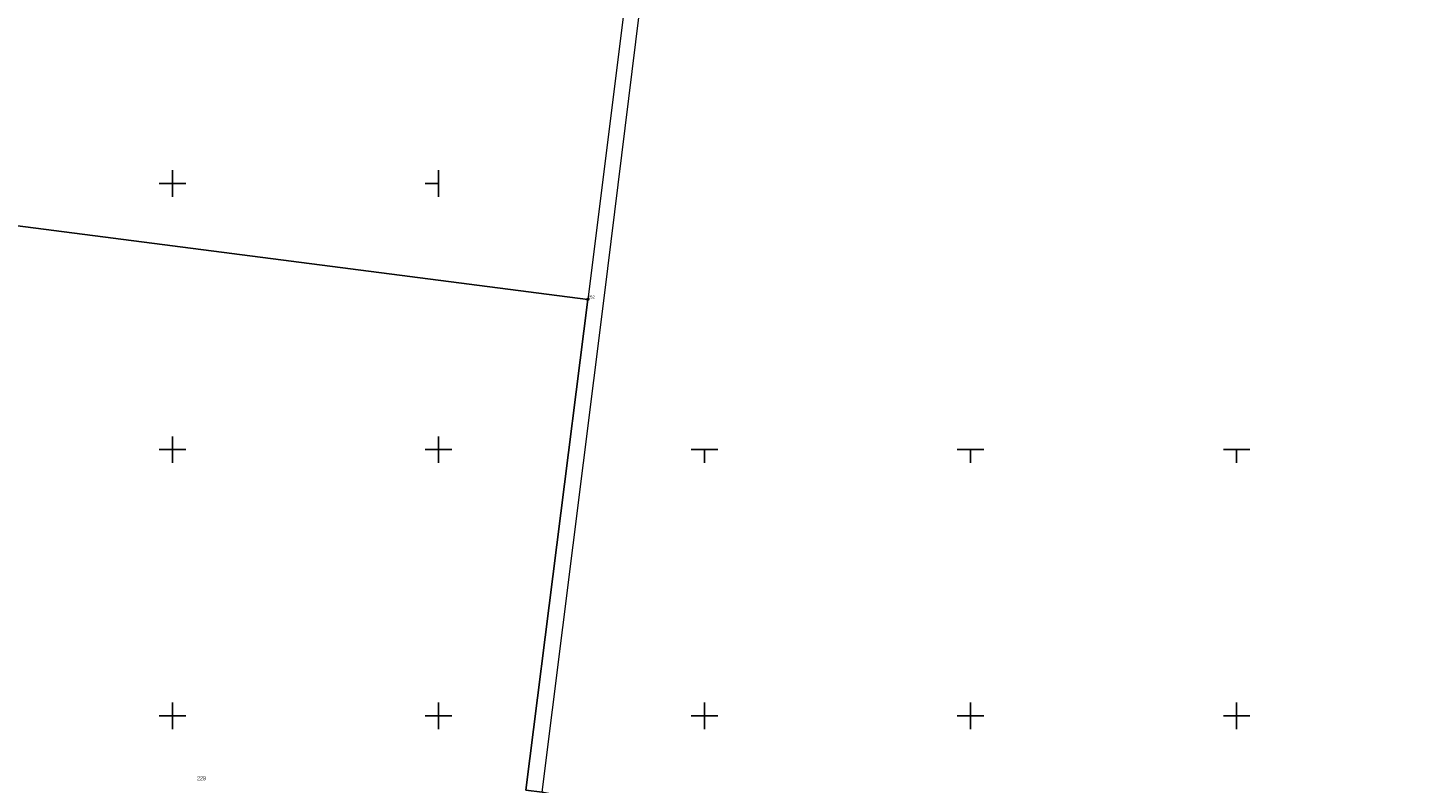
# Model space of a CAD drawing. Header units: metres. Extents: x 5548743 to 5556416, y 5707500 to 5714000.
# Tile 95 of 244: x 5555046 to 5555568, y 5709375 to 5709659. Entities that reach past the tile are written whole.
import ezdxf
from ezdxf.enums import TextEntityAlignment as Align

# ---------------------------------------------------------------- set-up
doc = ezdxf.new("R2010")
doc.units = ezdxf.units.M
doc.linetypes.add('219-1000', pattern=[0])
doc.layers.get('0').update_dxf_attribs({"color": 2, "lineweight": 5})
doc.styles.get("Standard").update_dxf_attribs({"font": 'Working1250', "width": 0.75})

# ---------------------------------------------------------------- blocks, each defined once
blk = doc.blocks.new('202')
at = {"color": 0, "linetype": 'Continuous', "lineweight": 0}
blk.add_circle((0, 0), 0.4, dxfattribs=at)
blk = doc.blocks.new('RAMKA1000K')
at = {"color": 0}
for p, q in [((0, 495), (0, 500)), ((0, 500), (5, 500)), ((95, 500), (105, 500)), ((100, 495), (100, 500)), ((195, 500), (205, 500)), ((200, 495), (200, 500)), ((295, 500), (305, 500)), ((300, 495), (300, 500)), ((695, 500), (705, 500)), ((700, 495), (700, 500)), ((795, 500), (800, 500)), ((800, 495), (800, 500)), ((0, 395), (0, 405)), ((100, 395), (100, 405)), ((200, 395), (200, 405)), ((300, 395), (300, 405)), ((700, 395), (700, 405)), ((800, 395), (800, 405)), ((0, 400), (5, 400)), ((95, 400), (105, 400)), ((195, 400), (205, 400)), ((295, 400), (305, 400)), ((695, 400), (705, 400)), ((795, 400), (800, 400)), ((700, 95), (700, 105)), ((800, 95), (800, 105)), ((695, 100), (705, 100)), ((795, 100), (800, 100)), ((695, 0), (705, 0)), ((700, 0), (700, 5)), ((795, 0), (800, 0)), ((800, 0), (800, 5))]:
    blk.add_line(p, q, dxfattribs=at)

msp = doc.modelspace()

# ---------------------------------------------------------------- linework, layer by layer
at = {"layer": '216-obręb ewidencyjny', "color": 7, "linetype": 'CONTINUOUS', "lineweight": 25, "flags": 128}
for points in [[(5555571.34, 5709320.5), (5555566.26, 5709337.27), (5555564.77, 5709341.79), (5555435.3, 5709351.2), (5555372.66, 5709357.89), (5555301.07, 5709358.86), (5555238.98, 5709371.28), (5555232.88, 5709372.07), (5555256.15, 5709556.47), (5555010.66, 5709588.18)], [(5555010.66, 5709588.18), (5555256.15, 5709556.47), (5555232.88, 5709372.07), (5555238.98, 5709371.28), (5555301.07, 5709358.86), (5555372.66, 5709357.89), (5555435.3, 5709351.2), (5555564.77, 5709341.79), (5555566.26, 5709337.27), (5555571.34, 5709320.5)]]:
    msp.add_lwpolyline(points, dxfattribs=at)
at = {"layer": '218-kontur użytku gruntowego', "color": 3, "linetype": 'CONTINUOUS', "lineweight": 18, "flags": 128}
for points in [[(5555282.83, 5709769.72), (5555256.15, 5709556.47)], [(5555262.31, 5709556.99), (5555276.74, 5709674.67)], [(5555256.15, 5709556.47), (5555232.88, 5709372.07)], [(5555238.98, 5709371.28), (5555262.31, 5709556.99)]]:
    msp.add_lwpolyline(points, dxfattribs=at)
at = {"layer": '219-działka ewidencyjna', "color": 7, "linetype": '219-1000', "lineweight": 18, "flags": 128}
for points in [[(5555010.66, 5709588.18), (5555256.15, 5709556.47)], [(5555256.15, 5709556.47), (5555232.88, 5709372.07)]]:
    msp.add_lwpolyline(points, dxfattribs=at)

# ---------------------------------------------------------------- block references
at = {"layer": '202-punkt graniczny', "color": 7, "linetype": 'CONTINUOUS', "lineweight": 18}
msp.add_blockref('202', (5555256.15, 5709556.47), dxfattribs=at)
at = {"layer": 'Wstawianie ramki sekcyjnej z opisem', "color": 7, "linetype": 'CONTINUOUS', "lineweight": 13}
for p in [(5554400, 5709500), (5554400, 5709500), (5554400, 5709500), (5554400, 5709500), (5554400, 5709000), (5554400, 5709000), (5554400, 5709000), (5554400, 5709000), (5555200, 5709000), (5555200, 5709000), (5555200, 5709000), (5555200, 5709000)]:
    msp.add_blockref('RAMKA1000K', p, dxfattribs=at)

# ---------------------------------------------------------------- texts
at = {"layer": '202-punkt graniczny-Atr103', "color": 7, "width": 0.9}
msp.add_text('252', height=1.125, dxfattribs=at).set_placement((5555256.15, 5709556.47), align=Align.BOTTOM_LEFT)
msp.add_text('252', height=1.125, dxfattribs=at).set_placement((5555256.15, 5709556.47), align=Align.BOTTOM_LEFT)
at = {"layer": '211-numer działki ewidencyjnej', "color": 7, "linetype": 'CONTINUOUS', "lineweight": 18, "width": 0.79}
msp.add_text('229', height=1.5, dxfattribs=at).set_placement((5555109.28, 5709375.76))

doc.saveas('drawing.dxf')
